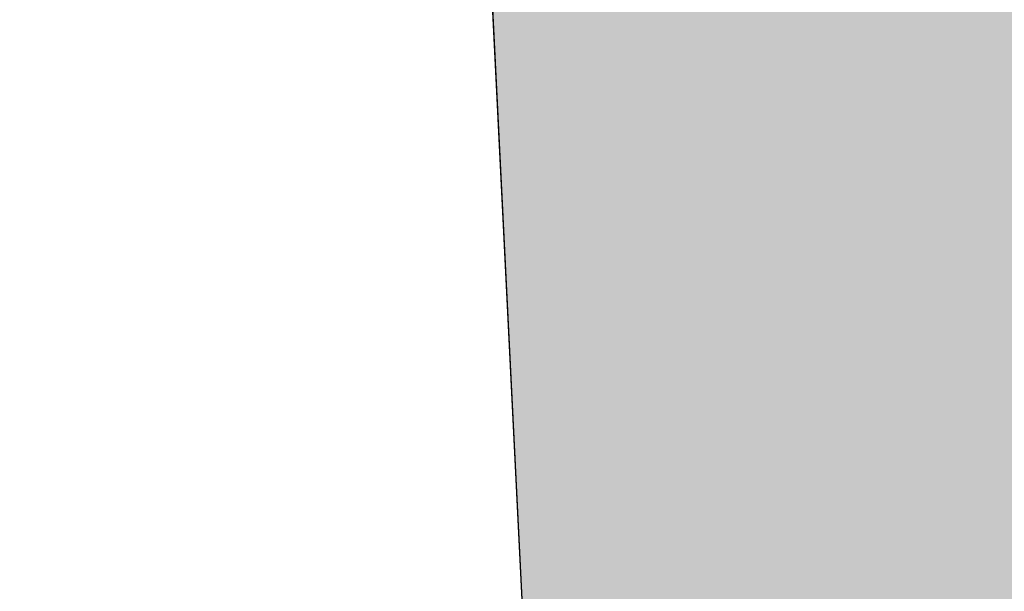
# Model space of a CAD drawing. Header units: metres. Extents: x 149090 to 149776, y 485756 to 486362.
# Tile 55 of 82: x 149625.09 to 149627.21, y 486290.63 to 486291.86. Entities that reach past the tile are written whole.
import ezdxf

# ---------------------------------------------------------------- set-up
doc = ezdxf.new("R2010")
doc.units = ezdxf.units.M
doc.header["$MEASUREMENT"] = 0
for name, color, linetype, lineweight in [('WVB-alg-onderhoek', 7, 'Continuous', 30), ('WVB-pen-brm-dik 018', 6, 'Continuous', 13), ('WVB-raster-60%', 253, 'Continuous', 30)]:
    doc.layers.add(name, color=color, linetype=linetype, lineweight=lineweight)

# ---------------------------------------------------------------- blocks, each defined once
blk = doc.blocks.new('INZET')
at = {"layer": 'WVB-raster-60%', "extrusion": (0, 0, -1)}
blk.add_hatch(color=256, dxfattribs=at).paths.add_polyline_path([(0.0279192, -0.1445784), (0.027148, -0.1439349), (0.0260776, -0.1430005), (0.024206, -0.1413273), (0.0225286, -0.1397179), (0.0216527, -0.1388569), (0.0201613, -0.1373278), (0.0218183, -0.1362813), (0.0218751, -0.1362451), (0.0240837, -0.1348371), (0.0256966, -0.1338101), (0.0300972, -0.1310081), (0.0302066, -0.1309384), (0.0308651, -0.1305186), (0.0345535, -0.1281673), (0.0395473, -0.136053), (0.0387178, -0.1366068), (0.0376219, -0.1373545), (0.0365227, -0.138126), (0.0354236, -0.1388957), (0.0341382, -0.1398224), (0.0326886, -0.1408945), (0.0322317, -0.14125), (0.0308871, -0.1422787), (0.0295275, -0.1433224), (0.0290045, -0.1437214), (0.0280824, -0.1444475)])
at = {"layer": 'WVB-pen-brm-dik 018'}
blk.add_line((-0.0395473, -0.136053), (-0.0345535, -0.1281673), dxfattribs=at)
at = {"layer": 'WVB-raster-60%', "flags": 128}
blk.add_lwpolyline([(-0.0218751, -0.1362451), (-0.0240837, -0.1348371), (-0.0256966, -0.1338101), (-0.0300972, -0.1310081), (-0.0302066, -0.1309384), (-0.0308651, -0.1305186), (-0.0345535, -0.1281673), (-0.0395473, -0.136053), (-0.0387178, -0.1366068), (-0.0376219, -0.1373545), (-0.0365227, -0.138126), (-0.0354236, -0.1388957), (-0.0341382, -0.1398224), (-0.0326886, -0.1408945), (-0.0322317, -0.14125), (-0.0308871, -0.1422787), (-0.0295275, -0.1433224), (-0.0290045, -0.1437214), (-0.0280824, -0.1444475), (-0.0279192, -0.1445784), (-0.027148, -0.1439349)], dxfattribs=at)

msp = doc.modelspace()

# ---------------------------------------------------------------- linework, layer by layer
at = {"layer": 'WVB-alg-onderhoek', "lineweight": 40, "ltscale": 500}
msp.add_3dface([(149266.0511, 485765.9943), (149768.6553, 486120.415), (149603.259, 486354.9637), (149100.6548, 486000.543)], dxfattribs=at)

# ---------------------------------------------------------------- block references
at = {"layer": 'WVB-raster-60%', "xscale": 500.0000000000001, "yscale": 500.0000000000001, "zscale": 500.0000000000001, "rotation": 35.19028839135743}
msp.add_blockref('INZET', (149603.259, 486354.9637), dxfattribs=at)

doc.saveas('drawing.dxf')
